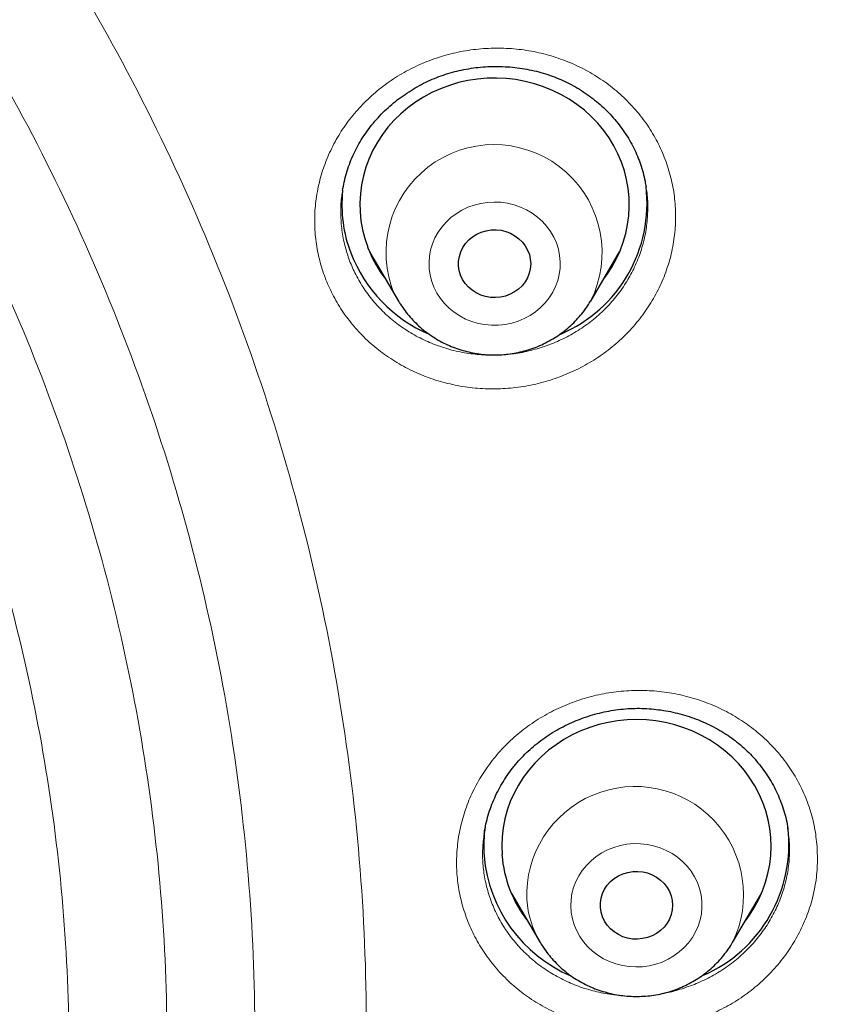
# Model space of a CAD drawing. Header units: millimetres. Extents: x 8 to 971, y 12 to 977.
# Tile 175 of 196: x 365 to 374, y 797 to 808. Entities that reach past the tile are written whole.
import ezdxf

# ---------------------------------------------------------------- set-up
doc = ezdxf.new("R2010")
doc.units = ezdxf.units.MM

msp = doc.modelspace()

# ---------------------------------------------------------------- linework, layer by layer
at = {"color": 7, "linetype": 'Continuous', "lineweight": 30}
for p, q in [((368.423, 806.518), (368.422, 806.511)), ((368.722, 805.835), (369.044, 805.288)), ((371.184, 805.288), (371.506, 805.835)), ((368.823, 805.664), (368.794, 805.693)), ((371.436, 805.701), (371.413, 805.677)), ((369.999, 799.368), (369.998, 799.36)), ((373.379, 799.408), (373.378, 799.415)), ((370.301, 798.694), (370.623, 798.147)), ((372.763, 798.147), (373.085, 798.694)), ((370.401, 798.525), (370.371, 798.555)), ((373.018, 798.563), (372.993, 798.538)), ((370.625, 798.144), (370.623, 798.147)), ((372.763, 798.147), (372.76, 798.143))]:
    msp.add_line(p, q, dxfattribs=at)
at = {"color": 252, "linetype": 'Continuous', "lineweight": 0}
for p, q in [((368.821, 805.668), (368.79, 805.699)), ((371.437, 805.702), (371.414, 805.68)), ((370.399, 798.529), (370.369, 798.559)), ((373.019, 798.565), (372.995, 798.541)), ((370.629, 798.138), (370.625, 798.144))]:
    msp.add_line(p, q, dxfattribs=at)
at = {"color": 7, "linetype": 'Continuous', "lineweight": 30, "flags": 128}
for points in [[(371.327, 805.531), (371.363, 805.58), (371.419, 805.666), (371.469, 805.755), (371.511, 805.847), (371.546, 805.942), (371.575, 806.039), (371.595, 806.138), (371.608, 806.238), (371.614, 806.338), (371.612, 806.439), (371.602, 806.539), (371.584, 806.639), (371.56, 806.736), (371.527, 806.832), (371.488, 806.926), (371.441, 807.017), (371.388, 807.104), (371.329, 807.187), (371.263, 807.267), (371.191, 807.341), (371.114, 807.411), (371.031, 807.475), (370.944, 807.534), (370.853, 807.587), (370.758, 807.633), (370.66, 807.673), (370.559, 807.706), (370.456, 807.733), (370.35, 807.752), (370.244, 807.765), (370.137, 807.77), (370.03, 807.768), (369.924, 807.758), (369.818, 807.742), (369.714, 807.719), (369.612, 807.688), (369.512, 807.651), (369.416, 807.608), (369.323, 807.558), (369.234, 807.502), (369.149, 807.44), (369.07, 807.372), (368.996, 807.3), (368.927, 807.222), (368.865, 807.141), (368.809, 807.055), (368.759, 806.966), (368.717, 806.873), (368.681, 806.778), (368.653, 806.681), (368.633, 806.583), (368.62, 806.483), (368.614, 806.382), (368.616, 806.282), (368.626, 806.181), (368.643, 806.082), (368.668, 805.984), (368.701, 805.888), (368.701, 805.888)], [(369.735, 805.577), (369.72, 805.628), (369.713, 805.68), (369.713, 805.733), (369.722, 805.785), (369.737, 805.836), (369.761, 805.883), (369.791, 805.928), (369.827, 805.968), (369.869, 806.003), (369.916, 806.032), (369.966, 806.055), (370.02, 806.071), (370.075, 806.08), (370.131, 806.081), (370.187, 806.075), (370.241, 806.062), (370.293, 806.042), (370.341, 806.015), (370.385, 805.982), (370.424, 805.944), (370.456, 805.901), (370.482, 805.855), (370.501, 805.805), (370.512, 805.753), (370.516, 805.701), (370.512, 805.648), (370.499, 805.597), (370.48, 805.547), (370.453, 805.501), (370.42, 805.459), (370.381, 805.421), (370.336, 805.389), (370.287, 805.363), (370.235, 805.344), (370.181, 805.331), (370.125, 805.326), (370.069, 805.328), (370.014, 805.338), (369.961, 805.355), (369.91, 805.378), (369.864, 805.408), (369.823, 805.443), (369.787, 805.484), (369.758, 805.529), (369.735, 805.577)], [(372.906, 798.39), (372.952, 798.454), (373.007, 798.54), (373.056, 798.63), (373.097, 798.723), (373.131, 798.818), (373.158, 798.916), (373.177, 799.015), (373.189, 799.115), (373.193, 799.215), (373.19, 799.316), (373.178, 799.416), (373.16, 799.515), (373.134, 799.612), (373.1, 799.708), (373.059, 799.801), (373.012, 799.891), (372.957, 799.978), (372.897, 800.061), (372.83, 800.139), (372.757, 800.213), (372.679, 800.282), (372.596, 800.345), (372.508, 800.403), (372.416, 800.454), (372.32, 800.5), (372.222, 800.539), (372.12, 800.571), (372.016, 800.596), (371.911, 800.614), (371.805, 800.625), (371.698, 800.629), (371.591, 800.626), (371.484, 800.615), (371.379, 800.598), (371.275, 800.573), (371.173, 800.542), (371.074, 800.503), (370.978, 800.459), (370.886, 800.408), (370.798, 800.35), (370.714, 800.288), (370.636, 800.219), (370.563, 800.146), (370.495, 800.068), (370.434, 799.985), (370.379, 799.899), (370.331, 799.809), (370.289, 799.716), (370.255, 799.621), (370.228, 799.523), (370.209, 799.424), (370.197, 799.324), (370.193, 799.224), (370.197, 799.123), (370.197, 799.123)], [(371.292, 798.537), (371.292, 798.59), (371.3, 798.642), (371.316, 798.692), (371.339, 798.741), (371.368, 798.785), (371.404, 798.826), (371.446, 798.861), (371.493, 798.89), (371.543, 798.913), (371.596, 798.929), (371.652, 798.938), (371.708, 798.94), (371.763, 798.935), (371.818, 798.922), (371.87, 798.902), (371.918, 798.876), (371.962, 798.843), (372.001, 798.805), (372.034, 798.762), (372.06, 798.716), (372.08, 798.666), (372.091, 798.615), (372.095, 798.562), (372.091, 798.51), (372.079, 798.458), (372.06, 798.409), (372.034, 798.362), (372.001, 798.32), (371.962, 798.282), (371.917, 798.249), (371.869, 798.223), (371.817, 798.203), (371.762, 798.191), (371.707, 798.185), (371.65, 798.187), (371.595, 798.196), (371.542, 798.213), (371.492, 798.236), (371.445, 798.266), (371.404, 798.301), (371.368, 798.341), (371.338, 798.386), (371.315, 798.434), (371.3, 798.485), (371.292, 798.537)]]:
    msp.add_lwpolyline(points, dxfattribs=at)
at = {"color": 252, "linetype": 'Continuous', "lineweight": 0, "flags": 128}
for points in [[(370.802, 805.934), (370.773, 805.999), (370.738, 806.061), (370.695, 806.119), (370.647, 806.173), (370.592, 806.222), (370.533, 806.266), (370.469, 806.303), (370.402, 806.334), (370.331, 806.359), (370.259, 806.376), (370.184, 806.387), (370.109, 806.39), (370.034, 806.386), (369.96, 806.375), (369.887, 806.356), (369.817, 806.331), (369.75, 806.299), (369.687, 806.26), (369.628, 806.216), (369.575, 806.167), (369.527, 806.112), (369.485, 806.053), (369.45, 805.99), (369.422, 805.925), (369.402, 805.857), (369.389, 805.787), (369.384, 805.717), (369.386, 805.646), (369.396, 805.576), (369.414, 805.507), (369.439, 805.441), (369.472, 805.377), (369.511, 805.317), (369.556, 805.26), (369.608, 805.209), (369.665, 805.163), (369.726, 805.122), (369.792, 805.088), (369.861, 805.06), (369.933, 805.039), (370.006, 805.025), (370.081, 805.018), (370.156, 805.018), (370.231, 805.026), (370.305, 805.041), (370.376, 805.063), (370.445, 805.092), (370.51, 805.127), (370.571, 805.168), (370.627, 805.215), (370.678, 805.267), (370.723, 805.324), (370.761, 805.385), (370.792, 805.449), (370.817, 805.516), (370.833, 805.585), (370.843, 805.655), (370.844, 805.726), (370.838, 805.796), (370.824, 805.866), (370.802, 805.934)], [(372.422, 798.61), (372.413, 798.68), (372.396, 798.749), (372.372, 798.816), (372.341, 798.88), (372.303, 798.941), (372.258, 798.998), (372.208, 799.05), (372.152, 799.097), (372.091, 799.139), (372.026, 799.174), (371.957, 799.203), (371.885, 799.225), (371.812, 799.24), (371.737, 799.248), (371.662, 799.249), (371.587, 799.242), (371.513, 799.228), (371.442, 799.207), (371.372, 799.179), (371.307, 799.145), (371.245, 799.105), (371.188, 799.059), (371.136, 799.007), (371.091, 798.951), (371.051, 798.891), (371.019, 798.827), (370.994, 798.761), (370.976, 798.692), (370.965, 798.622), (370.963, 798.551), (370.968, 798.481), (370.981, 798.411), (371.001, 798.343), (371.029, 798.277), (371.064, 798.215), (371.105, 798.156), (371.153, 798.101), (371.206, 798.051), (371.265, 798.007), (371.328, 797.968), (371.395, 797.936), (371.465, 797.911), (371.537, 797.892), (371.611, 797.881), (371.687, 797.876), (371.762, 797.879), (371.836, 797.89), (371.909, 797.907), (371.98, 797.931), (372.047, 797.962), (372.111, 798), (372.17, 798.043), (372.225, 798.092), (372.273, 798.146), (372.316, 798.204), (372.352, 798.266), (372.381, 798.331), (372.402, 798.399), (372.417, 798.469), (372.423, 798.539), (372.422, 798.61)]]:
    msp.add_lwpolyline(points, dxfattribs=at)
at = {"color": 252, "linetype": 'Continuous', "lineweight": 0}
for centre, radius, start, end in [((370.108, 805.826), 1.203, 333.3572, 197.7282), ((370.014, 805.859), 1.126, 200.7764, 210.4069), ((371.679, 798.678), 1.207, 333.9207, 182.4837), ((371.57, 798.707), 1.1, 184.2628, 210.6136)]:
    msp.add_arc(centre, radius, start, end, dxfattribs=at)
at = {"color": 7, "linetype": 'Continuous', "lineweight": 30}
for centre, radius, start, end in [((369.921, 806.36), 1.507, 174.1189, 200.7875), ((370.229, 806.376), 1.583, 293.1735, 6.91), ((369.992, 806.378), 1.381, 200.7699, 217.8523), ((370.039, 806.419), 1.638, 201.2536, 246.4343), ((371.495, 799.219), 1.502, 171.4022, 184.1617), ((371.807, 799.235), 1.583, 293.2063, 7.0938), ((371.593, 799.25), 1.602, 184.9922, 246.905), ((371.551, 799.226), 1.359, 184.3335, 217.9878)]:
    msp.add_arc(centre, radius, start, end, dxfattribs=at)
at = {"color": 252, "linetype": 'Continuous', "lineweight": 0}
for points, knots in [([(295.766, 798.284), (295.78, 799.061), (295.808, 800.673), (296.037, 803.111), (296.407, 805.591), (296.928, 808.048), (297.593, 810.474), (298.403, 812.86), (299.354, 815.201), (300.442, 817.487), (301.666, 819.713), (303.02, 821.87), (304.501, 823.953), (306.104, 825.955), (307.824, 827.868), (309.655, 829.689), (311.592, 831.41), (313.629, 833.026), (315.759, 834.532), (317.976, 835.924), (320.272, 837.196), (322.64, 838.346), (325.073, 839.369), (327.564, 840.262), (330.103, 841.023), (332.685, 841.649), (335.299, 842.138), (337.939, 842.488), (340.595, 842.698), (343.26, 842.769), (345.924, 842.698), (348.58, 842.488), (351.22, 842.138), (353.835, 841.649), (356.416, 841.023), (358.956, 840.262), (361.446, 839.369), (363.879, 838.346), (366.248, 837.196), (368.544, 835.924), (370.76, 834.532), (372.89, 833.026), (374.927, 831.41), (376.864, 829.689), (378.695, 827.868), (380.415, 825.955), (382.018, 823.953), (383.499, 821.87), (384.853, 819.713), (386.077, 817.487), (387.166, 815.201), (388.116, 812.86), (388.926, 810.474), (389.591, 808.048), (390.112, 805.591), (390.482, 803.111), (390.711, 800.673), (390.739, 799.061), (390.753, 798.284)], [0, 0, 0, 0, 0.016664, 0.034566, 0.052467, 0.070368, 0.08827, 0.106171, 0.124072, 0.141974, 0.159875, 0.177776, 0.195678, 0.213579, 0.23148, 0.249382, 0.267283, 0.285184, 0.303085, 0.320987, 0.338888, 0.356789, 0.374691, 0.392592, 0.410493, 0.428395, 0.446296, 0.464197, 0.482099, 0.5, 0.517901, 0.535803, 0.553704, 0.571605, 0.589506, 0.607408, 0.625309, 0.64321, 0.661112, 0.679013, 0.696914, 0.714816, 0.732717, 0.750618, 0.76852, 0.786421, 0.804322, 0.822223, 0.840125, 0.858026, 0.875927, 0.893829, 0.91173, 0.929631, 0.947533, 0.965434, 0.983335, 1, 1, 1, 1]), ([(297.761, 797.426), (297.779, 798.366), (297.816, 800.237), (298.115, 803.024), (298.594, 805.775), (299.27, 808.49), (300.138, 811.168), (301.195, 813.799), (302.428, 816.362), (303.829, 818.833), (305.395, 821.201), (307.124, 823.467), (309.017, 825.629), (311.065, 827.679), (313.247, 829.604), (315.549, 831.383), (317.959, 833.008), (320.48, 834.479), (323.109, 835.796), (325.836, 836.954), (328.636, 837.947), (331.487, 838.763), (334.376, 839.397), (337.303, 839.85), (340.269, 840.121), (343.26, 840.211), (346.251, 840.121), (349.217, 839.85), (352.145, 839.397), (355.034, 838.763), (357.884, 837.947), (360.683, 836.954), (363.411, 835.796), (366.04, 834.478), (368.561, 833.007), (370.971, 831.382), (373.272, 829.603), (375.454, 827.679), (377.502, 825.628), (379.396, 823.466), (381.125, 821.2), (382.69, 818.832), (384.092, 816.361), (385.324, 813.799), (386.381, 811.168), (387.249, 808.489), (387.925, 805.774), (388.404, 803.023), (388.703, 800.237), (388.74, 798.366), (388.758, 797.426)], [0, 0, 0, 0, 0.020985, 0.041789, 0.062502, 0.083215, 0.104018, 0.125, 0.145987, 0.166791, 0.187505, 0.208217, 0.229019, 0.25, 0.270986, 0.291791, 0.312505, 0.333217, 0.354019, 0.375, 0.395986, 0.416791, 0.437505, 0.458217, 0.479019, 0.5, 0.520986, 0.541791, 0.562505, 0.583217, 0.604019, 0.625, 0.645986, 0.666791, 0.687505, 0.708217, 0.729019, 0.75, 0.770986, 0.791791, 0.812505, 0.833217, 0.854019, 0.875, 0.895985, 0.916789, 0.937502, 0.958215, 0.979017, 1, 1, 1, 1]), ([(339.798, 773.529), (339.084, 773.638), (337.655, 773.856), (335.559, 774.4), (333.572, 775.079), (331.704, 775.889), (329.961, 776.806), (328.299, 777.85), (326.729, 779.012), (325.262, 780.287), (323.905, 781.666), (322.668, 783.141), (321.558, 784.703), (320.581, 786.341), (319.744, 788.047), (319.053, 789.809), (318.51, 791.616), (318.12, 793.458), (317.885, 795.323), (317.807, 797.199), (317.885, 799.076), (318.12, 800.941), (318.51, 802.783), (319.053, 804.59), (319.744, 806.352), (320.581, 808.058), (321.558, 809.696), (322.668, 811.258), (323.905, 812.733), (325.262, 814.112), (326.729, 815.387), (328.299, 816.549), (329.961, 817.593), (331.704, 818.51), (333.519, 819.296), (335.394, 819.946), (337.318, 820.456), (339.278, 820.823), (341.263, 821.043), (343.26, 821.117), (345.257, 821.043), (347.241, 820.823), (349.201, 820.456), (351.125, 819.946), (353, 819.296), (354.815, 818.51), (356.558, 817.593), (358.22, 816.549), (359.79, 815.387), (361.257, 814.112), (362.614, 812.733), (363.851, 811.258), (364.961, 809.696), (365.938, 808.058), (366.775, 806.352), (367.466, 804.59), (368.009, 802.783), (368.399, 800.941), (368.634, 799.076), (368.712, 797.199), (368.634, 795.323), (368.399, 793.458), (368.009, 791.616), (367.466, 789.809), (366.775, 788.047), (365.938, 786.341), (364.961, 784.703), (363.851, 783.141), (362.614, 781.666), (361.257, 780.287), (359.79, 779.012), (358.22, 777.85), (356.558, 776.806), (354.815, 775.889), (352.95, 775.08), (350.968, 774.403), (348.88, 773.86), (347.457, 773.641), (346.745, 773.532)], [0, 0, 0, 0, 0.014209, 0.028417, 0.042626, 0.055696, 0.068766, 0.081836, 0.094907, 0.107977, 0.121047, 0.134117, 0.147187, 0.160257, 0.173327, 0.186398, 0.199468, 0.212538, 0.225608, 0.238678, 0.251748, 0.264818, 0.277889, 0.290959, 0.304029, 0.317099, 0.330169, 0.343239, 0.356309, 0.36938, 0.38245, 0.39552, 0.40859, 0.42166, 0.43473, 0.4478, 0.460871, 0.473941, 0.487011, 0.500081, 0.513151, 0.526221, 0.539292, 0.552362, 0.565432, 0.578502, 0.591572, 0.604642, 0.617712, 0.630783, 0.643853, 0.656923, 0.669993, 0.683063, 0.696133, 0.709203, 0.722274, 0.735344, 0.748414, 0.761484, 0.774554, 0.787624, 0.800694, 0.813765, 0.826835, 0.839905, 0.852975, 0.866045, 0.879115, 0.892186, 0.905256, 0.918326, 0.931396, 0.944466, 0.957536, 0.971691, 0.985845, 1, 1, 1, 1]), ([(346.66, 774.616), (347.327, 774.721), (348.662, 774.93), (350.619, 775.442), (352.485, 776.082), (354.251, 776.847), (355.909, 777.72), (357.49, 778.712), (358.983, 779.818), (360.379, 781.031), (361.669, 782.342), (362.846, 783.745), (363.902, 785.231), (364.831, 786.789), (365.627, 788.411), (366.285, 790.087), (366.801, 791.807), (367.172, 793.559), (367.395, 795.333), (367.47, 797.118), (367.395, 798.903), (367.172, 800.677), (366.801, 802.429), (366.285, 804.148), (365.627, 805.824), (364.831, 807.446), (363.902, 809.005), (362.846, 810.49), (361.669, 811.893), (360.379, 813.205), (358.983, 814.417), (357.49, 815.523), (355.909, 816.515), (354.251, 817.388), (352.524, 818.136), (350.741, 818.754), (348.911, 819.239), (347.047, 819.588), (345.159, 819.798), (343.26, 819.868), (341.36, 819.798), (339.472, 819.588), (337.608, 819.239), (335.778, 818.754), (333.995, 818.136), (332.268, 817.388), (330.61, 816.515), (329.029, 815.523), (327.536, 814.417), (326.14, 813.205), (324.85, 811.893), (323.673, 810.49), (322.617, 809.005), (321.688, 807.446), (320.892, 805.824), (320.234, 804.148), (319.718, 802.429), (319.347, 800.677), (319.124, 798.903), (319.049, 797.118), (319.124, 795.333), (319.347, 793.559), (319.718, 791.807), (320.234, 790.087), (320.892, 788.411), (321.688, 786.789), (322.617, 785.231), (323.673, 783.745), (324.85, 782.342), (326.14, 781.031), (327.536, 779.818), (329.029, 778.712), (330.61, 777.72), (332.268, 776.847), (334.034, 776.082), (335.9, 775.442), (337.858, 774.93), (339.192, 774.721), (339.859, 774.616)], [0, 0, 0, 0, 0.013976, 0.027953, 0.041929, 0.055017, 0.068105, 0.081192, 0.09428, 0.107368, 0.120455, 0.133543, 0.146631, 0.159719, 0.172806, 0.185894, 0.198982, 0.212069, 0.225157, 0.238245, 0.251332, 0.26442, 0.277508, 0.290595, 0.303683, 0.316771, 0.329859, 0.342946, 0.356034, 0.369122, 0.382209, 0.395297, 0.408385, 0.421472, 0.43456, 0.447648, 0.460735, 0.473823, 0.486911, 0.499999, 0.513086, 0.526174, 0.539262, 0.552349, 0.565437, 0.578525, 0.591612, 0.6047, 0.617788, 0.630876, 0.643963, 0.657051, 0.670139, 0.683226, 0.696314, 0.709402, 0.722489, 0.735577, 0.748665, 0.761752, 0.77484, 0.787928, 0.801016, 0.814103, 0.827191, 0.840279, 0.853366, 0.866454, 0.879542, 0.892629, 0.905717, 0.918805, 0.931893, 0.94498, 0.958068, 0.972045, 0.986023, 1, 1, 1, 1]), ([(339.895, 775.418), (339.266, 775.519), (338.009, 775.721), (336.165, 776.207), (334.396, 776.815), (332.712, 777.545), (331.121, 778.382), (329.604, 779.334), (328.172, 780.396), (326.832, 781.559), (325.594, 782.818), (324.465, 784.164), (323.451, 785.589), (322.56, 787.085), (321.796, 788.642), (321.165, 790.25), (320.67, 791.9), (320.314, 793.581), (320.099, 795.283), (320.028, 796.996), (320.099, 798.709), (320.314, 800.411), (320.67, 802.092), (321.165, 803.742), (321.796, 805.35), (322.56, 806.907), (323.451, 808.403), (324.465, 809.828), (325.594, 811.174), (326.832, 812.433), (328.172, 813.596), (329.604, 814.657), (331.121, 815.61), (332.712, 816.447), (334.369, 817.165), (336.081, 817.758), (337.836, 818.224), (339.625, 818.558), (341.437, 818.759), (343.26, 818.827), (345.082, 818.759), (346.894, 818.558), (348.683, 818.224), (350.439, 817.758), (352.15, 817.165), (353.807, 816.447), (355.398, 815.61), (356.915, 814.657), (358.347, 813.596), (359.687, 812.433), (360.925, 811.174), (362.054, 809.828), (363.068, 808.403), (363.959, 806.907), (364.723, 805.35), (365.354, 803.742), (365.849, 802.092), (366.205, 800.411), (366.42, 798.709), (366.491, 796.996), (366.42, 795.283), (366.205, 793.581), (365.849, 791.9), (365.354, 790.25), (364.723, 788.642), (363.959, 787.085), (363.068, 785.589), (362.054, 784.164), (360.925, 782.818), (359.687, 781.559), (358.347, 780.396), (356.915, 779.334), (355.398, 778.382), (353.807, 777.545), (352.12, 776.814), (350.346, 776.205), (348.494, 775.717), (347.231, 775.515), (346.6, 775.415)], [0, 0, 0, 0, 0.013748, 0.027497, 0.041245, 0.05435, 0.067455, 0.080559, 0.093664, 0.106769, 0.119873, 0.132978, 0.146083, 0.159188, 0.172292, 0.185397, 0.198502, 0.211606, 0.224711, 0.237816, 0.250921, 0.264025, 0.27713, 0.290235, 0.30334, 0.316444, 0.329549, 0.342654, 0.355758, 0.368863, 0.381968, 0.395073, 0.408177, 0.421282, 0.434387, 0.447492, 0.460596, 0.473701, 0.486806, 0.49991, 0.513015, 0.52612, 0.539225, 0.552329, 0.565434, 0.578539, 0.591643, 0.604748, 0.617853, 0.630958, 0.644062, 0.657167, 0.670272, 0.683377, 0.696481, 0.709586, 0.722691, 0.735795, 0.7489, 0.762005, 0.77511, 0.788214, 0.801319, 0.814424, 0.827529, 0.840633, 0.853738, 0.866843, 0.879947, 0.893052, 0.906157, 0.919262, 0.932366, 0.945471, 0.958576, 0.972384, 0.986192, 1, 1, 1, 1]), ([(345.541, 776.246), (346.07, 776.308), (347.129, 776.432), (348.694, 776.754), (350.231, 777.175), (351.774, 777.715), (353.312, 778.381), (354.828, 779.179), (356.273, 780.087), (357.638, 781.098), (358.915, 782.207), (360.095, 783.406), (361.171, 784.689), (362.136, 786.047), (362.986, 787.473), (363.713, 788.956), (364.315, 790.488), (364.787, 792.061), (365.126, 793.663), (365.33, 795.285), (365.398, 796.917), (365.33, 798.549), (365.125, 800.171), (364.786, 801.773), (364.314, 803.345), (363.713, 804.878), (362.985, 806.361), (362.135, 807.786), (361.17, 809.144), (360.093, 810.427), (358.914, 811.626), (357.637, 812.735), (356.272, 813.746), (354.827, 814.654), (353.31, 815.452), (351.731, 816.135), (350.101, 816.701), (348.427, 817.144), (346.723, 817.463), (344.996, 817.655), (343.26, 817.719), (341.523, 817.654), (339.796, 817.462), (338.092, 817.144), (336.419, 816.7), (334.788, 816.135), (333.209, 815.451), (331.693, 814.653), (330.248, 813.745), (328.882, 812.734), (327.606, 811.625), (326.426, 810.426), (325.35, 809.143), (324.384, 807.785), (323.535, 806.359), (322.808, 804.876), (322.206, 803.344), (321.734, 801.771), (321.395, 800.169), (321.191, 798.547), (321.123, 796.915), (321.191, 795.283), (321.395, 793.661), (321.735, 792.059), (322.207, 790.487), (322.808, 788.954), (323.536, 787.471), (324.385, 786.046), (325.351, 784.688), (326.427, 783.405), (327.607, 782.206), (328.884, 781.097), (330.249, 780.086), (331.694, 779.178), (333.211, 778.38), (334.748, 777.715), (336.291, 777.174), (337.827, 776.754), (339.391, 776.432), (340.449, 776.308), (340.979, 776.246)], [0, 0, 0, 0, 0.011909, 0.023818, 0.035727, 0.047636, 0.060561, 0.073486, 0.086411, 0.099336, 0.112261, 0.125186, 0.138111, 0.151036, 0.163961, 0.176886, 0.189811, 0.202736, 0.215661, 0.228586, 0.241512, 0.254437, 0.267362, 0.280287, 0.293212, 0.306137, 0.319062, 0.331987, 0.344912, 0.357837, 0.370762, 0.383687, 0.396612, 0.409537, 0.422462, 0.435388, 0.448313, 0.461238, 0.474163, 0.487088, 0.500013, 0.512938, 0.525863, 0.538788, 0.551713, 0.564638, 0.577563, 0.590488, 0.603413, 0.616338, 0.629264, 0.642189, 0.655114, 0.668039, 0.680964, 0.693889, 0.706814, 0.719739, 0.732664, 0.745589, 0.758514, 0.771439, 0.784364, 0.797289, 0.810214, 0.823139, 0.836065, 0.84899, 0.861915, 0.87484, 0.887765, 0.90069, 0.913615, 0.92654, 0.939465, 0.95239, 0.964293, 0.976195, 0.988098, 1, 1, 1, 1]), ([(372.014, 806.863), (372.037, 806.796), (372.082, 806.661), (372.12, 806.451), (372.134, 806.239), (372.122, 806.025), (372.085, 805.814), (372.024, 805.608), (371.938, 805.41), (371.829, 805.221), (371.699, 805.045), (371.549, 804.884), (371.381, 804.739), (371.197, 804.613), (370.999, 804.507), (370.79, 804.422), (370.573, 804.36), (370.349, 804.321), (370.123, 804.306), (369.897, 804.315), (369.674, 804.349), (369.456, 804.405), (369.247, 804.484), (369.049, 804.586), (368.864, 804.707), (368.695, 804.847), (368.545, 805.005), (368.414, 805.178), (368.307, 805.36), (368.224, 805.548), (368.162, 805.743), (368.123, 805.948), (368.107, 806.161), (368.117, 806.374), (368.153, 806.585), (368.213, 806.792), (368.297, 806.991), (368.404, 807.18), (368.533, 807.357), (368.682, 807.52), (368.849, 807.665), (369.032, 807.793), (369.229, 807.9), (369.437, 807.986), (369.654, 808.05), (369.877, 808.09), (370.103, 808.106), (370.329, 808.099), (370.553, 808.068), (370.771, 808.012), (370.981, 807.934), (371.18, 807.835), (371.365, 807.714), (371.535, 807.575), (371.687, 807.418), (371.819, 807.246), (371.931, 807.061), (371.986, 806.929), (372.014, 806.863)], [0, 0, 0, 0, 0.01784, 0.035736, 0.053576, 0.071438, 0.089358, 0.107222, 0.125091, 0.143018, 0.160888, 0.178767, 0.196705, 0.214585, 0.232476, 0.250424, 0.268314, 0.28621, 0.304163, 0.322058, 0.339952, 0.357902, 0.375796, 0.39368, 0.411622, 0.429506, 0.447381, 0.465311, 0.483184, 0.49992, 0.516654, 0.534521, 0.552444, 0.570311, 0.588176, 0.606099, 0.623966, 0.641839, 0.659769, 0.677641, 0.695525, 0.713466, 0.73135, 0.749242, 0.767193, 0.785085, 0.802981, 0.820934, 0.83883, 0.856721, 0.874669, 0.892561, 0.910442, 0.92838, 0.946261, 0.964155, 0.982107, 1, 1, 1, 1]), ([(368.421, 806.504), (368.417, 806.482), (368.402, 806.401), (368.399, 806.258), (368.411, 806.077), (368.445, 805.902), (368.497, 805.736), (368.568, 805.577), (368.659, 805.422), (368.77, 805.275), (368.898, 805.141), (369.042, 805.022), (369.199, 804.919), (369.368, 804.833), (369.546, 804.766), (369.731, 804.718), (369.921, 804.691), (370.061, 804.682), (370.136, 804.688), (370.148, 804.689)], [0, 0, 0, 0, 0.0232354, 0.0880133, 0.1530002, 0.2177827, 0.2784587, 0.3391382, 0.403942, 0.4689564, 0.5337619, 0.598606, 0.6636603, 0.7285074, 0.7933867, 0.8584723, 0.923351, 0.9882354, 1, 1, 1, 1]), ([(370.248, 804.696), (370.267, 804.697), (370.35, 804.701), (370.495, 804.73), (370.68, 804.783), (370.858, 804.855), (371.026, 804.946), (371.183, 805.054), (371.326, 805.177), (371.454, 805.315), (371.564, 805.465), (371.656, 805.626), (371.73, 805.795), (371.782, 805.97), (371.813, 806.15), (371.822, 806.331), (371.817, 806.468), (371.802, 806.543), (371.799, 806.558)], [0, 0, 0, 0, 0.020659, 0.08937, 0.158057, 0.226963, 0.295649, 0.364286, 0.433144, 0.501783, 0.570366, 0.639169, 0.707756, 0.776306, 0.84507, 0.91362, 0.982076, 1, 1, 1, 1]), ([(373.705, 799.217), (373.707, 799.147), (373.713, 799.005), (373.689, 798.794), (373.642, 798.585), (373.569, 798.383), (373.473, 798.189), (373.356, 798.006), (373.216, 797.837), (373.058, 797.683), (372.883, 797.546), (372.693, 797.429), (372.49, 797.332), (372.277, 797.256), (372.057, 797.205), (371.832, 797.176), (371.606, 797.171), (371.381, 797.19), (371.159, 797.233), (370.945, 797.299), (370.74, 797.388), (370.548, 797.497), (370.369, 797.626), (370.208, 797.774), (370.066, 797.938), (369.944, 798.116), (369.845, 798.306), (369.769, 798.505), (369.718, 798.708), (369.692, 798.909), (369.688, 799.113), (369.709, 799.32), (369.755, 799.529), (369.825, 799.732), (369.92, 799.927), (370.036, 800.11), (370.174, 800.281), (370.331, 800.436), (370.505, 800.574), (370.695, 800.693), (370.897, 800.791), (371.109, 800.867), (371.329, 800.921), (371.553, 800.951), (371.78, 800.957), (372.005, 800.94), (372.227, 800.898), (372.441, 800.833), (372.647, 800.747), (372.841, 800.638), (373.02, 800.51), (373.182, 800.364), (373.326, 800.201), (373.449, 800.024), (373.55, 799.834), (373.627, 799.635), (373.682, 799.429), (373.697, 799.288), (373.705, 799.217)], [0, 0, 0, 0, 0.01784, 0.035737, 0.053576, 0.071438, 0.089359, 0.107222, 0.125091, 0.143017, 0.160887, 0.178768, 0.196705, 0.214586, 0.232476, 0.250424, 0.268314, 0.28621, 0.304163, 0.322058, 0.339952, 0.357902, 0.375796, 0.393681, 0.411623, 0.429507, 0.44738, 0.465311, 0.483185, 0.499919, 0.516655, 0.53452, 0.552444, 0.570311, 0.588177, 0.6061, 0.623966, 0.641839, 0.659768, 0.677641, 0.695525, 0.713466, 0.73135, 0.749243, 0.767193, 0.785086, 0.802982, 0.820934, 0.83883, 0.856721, 0.87467, 0.892561, 0.910442, 0.928381, 0.946261, 0.964156, 0.982107, 1, 1, 1, 1]), ([(373.394, 799.294), (373.394, 799.295), (373.392, 799.333), (373.385, 799.37), (373.379, 799.408)], [0, 0, 0, 0, 0.006165, 1, 1, 1, 1]), ([(369.998, 799.36), (369.991, 799.305), (369.977, 799.194), (369.982, 799.025), (370.003, 798.854), (370.047, 798.682), (370.111, 798.512), (370.196, 798.35), (370.3, 798.199), (370.421, 798.06), (370.558, 797.935), (370.71, 797.825), (370.873, 797.733), (371.048, 797.657), (371.23, 797.603), (371.383, 797.571), (371.476, 797.564), (371.504, 797.562)], [0, 0, 0, 0, 0.064487, 0.130152, 0.195822, 0.265954, 0.336316, 0.406451, 0.476632, 0.547034, 0.617216, 0.687432, 0.757869, 0.828083, 0.898304, 0.968749, 1, 1, 1, 1]), ([(371.982, 797.581), (371.986, 797.582), (372.053, 797.59), (372.181, 797.625), (372.362, 797.688), (372.534, 797.771), (372.696, 797.871), (372.845, 797.988), (372.979, 798.119), (373.098, 798.264), (373.198, 798.42), (373.279, 798.585), (373.341, 798.757), (373.381, 798.934), (373.401, 799.114), (373.397, 799.234), (373.394, 799.294)], [0, 0, 0, 0, 0.004371, 0.081017, 0.157608, 0.234443, 0.311034, 0.387568, 0.464342, 0.540877, 0.617369, 0.694106, 0.770593, 0.846984, 0.923614, 1, 1, 1, 1])]:
    msp.add_open_spline(points, degree=3, knots=knots, dxfattribs=at)
at = {"color": 7, "linetype": 'Continuous', "lineweight": 30}
for points, knots in [([(340.08, 755.314), (338.877, 755.42), (336.473, 755.633), (332.915, 756.297), (329.422, 757.208), (326.048, 758.376), (322.809, 759.778), (319.723, 761.402), (316.782, 763.249), (314.004, 765.307), (311.407, 767.563), (309.006, 770.004), (306.816, 772.614), (304.851, 775.377), (303.123, 778.277), (301.642, 781.296), (300.418, 784.414), (299.458, 787.613), (298.768, 790.873), (298.352, 794.173), (298.213, 797.494), (298.352, 800.816), (298.768, 804.116), (299.458, 807.376), (300.418, 810.575), (301.642, 813.693), (303.123, 816.712), (304.851, 819.612), (306.816, 822.375), (309.006, 824.985), (311.407, 827.426), (314.004, 829.682), (316.782, 831.74), (319.723, 833.586), (322.809, 835.21), (326.021, 836.602), (329.339, 837.752), (332.744, 838.655), (336.213, 839.303), (339.725, 839.694), (343.26, 839.824), (346.794, 839.694), (350.306, 839.303), (353.775, 838.655), (357.18, 837.752), (360.498, 836.602), (363.71, 835.21), (366.796, 833.586), (369.737, 831.74), (372.515, 829.682), (375.112, 827.426), (377.513, 824.985), (379.703, 822.375), (381.668, 819.612), (383.396, 816.712), (384.877, 813.693), (386.101, 810.575), (387.061, 807.376), (387.751, 804.116), (388.167, 800.816), (388.306, 797.494), (388.167, 794.173), (387.751, 790.873), (387.061, 787.613), (386.101, 784.414), (384.877, 781.296), (383.396, 778.277), (381.668, 775.377), (379.703, 772.614), (377.513, 770.004), (375.112, 767.563), (372.515, 765.307), (369.737, 763.249), (366.796, 761.402), (363.71, 759.778), (360.471, 758.376), (357.097, 757.208), (353.604, 756.297), (350.047, 755.633), (347.642, 755.42), (346.439, 755.314)], [0, 0, 0, 0, 0.013106, 0.026212, 0.039318, 0.052424, 0.065212, 0.078, 0.090788, 0.103576, 0.116364, 0.129151, 0.141939, 0.154727, 0.167515, 0.180303, 0.193091, 0.205879, 0.218667, 0.231454, 0.244242, 0.25703, 0.269818, 0.282606, 0.295394, 0.308182, 0.32097, 0.333758, 0.346545, 0.359333, 0.372121, 0.384909, 0.397697, 0.410485, 0.423273, 0.436061, 0.448848, 0.461636, 0.474424, 0.487212, 0.5, 0.512788, 0.525576, 0.538364, 0.551152, 0.563939, 0.576727, 0.589515, 0.602303, 0.615091, 0.627879, 0.640667, 0.653455, 0.666242, 0.67903, 0.691818, 0.704606, 0.717394, 0.730182, 0.74297, 0.755758, 0.768546, 0.781333, 0.794121, 0.806909, 0.819697, 0.832485, 0.845273, 0.858061, 0.870849, 0.883636, 0.896424, 0.909212, 0.922, 0.934788, 0.947576, 0.960682, 0.973788, 0.986894, 1, 1, 1, 1]), ([(368.422, 806.519), (368.427, 806.55), (368.439, 806.615), (368.464, 806.711), (368.496, 806.808), (368.534, 806.903), (368.579, 806.995), (368.629, 807.083), (368.686, 807.168), (368.748, 807.25), (368.816, 807.329), (368.889, 807.404), (368.968, 807.476), (369.051, 807.543), (369.138, 807.604), (369.229, 807.661), (369.323, 807.712), (369.42, 807.757), (369.519, 807.796), (369.619, 807.828), (369.721, 807.855), (369.826, 807.875), (369.932, 807.89), (370.04, 807.898), (370.149, 807.9), (370.258, 807.896), (370.367, 807.886), (370.474, 807.869), (370.579, 807.846), (370.682, 807.818), (370.781, 807.783), (370.876, 807.743), (370.969, 807.698), (371.059, 807.646), (371.146, 807.589), (371.229, 807.526), (371.309, 807.459), (371.384, 807.386), (371.454, 807.309), (371.518, 807.228), (371.577, 807.144), (371.63, 807.057), (371.676, 806.968), (371.705, 806.901), (371.719, 806.864), (371.722, 806.857)], [0, 0, 0, 0, 0.022613, 0.046731, 0.070749, 0.094639, 0.118371, 0.141857, 0.165322, 0.188954, 0.21273, 0.236625, 0.260597, 0.284604, 0.308585, 0.332485, 0.356259, 0.379867, 0.403271, 0.42645, 0.449549, 0.472842, 0.496402, 0.520178, 0.544111, 0.568135, 0.592175, 0.616137, 0.639952, 0.663561, 0.686917, 0.710014, 0.733094, 0.756468, 0.780059, 0.803841, 0.827769, 0.851803, 0.875892, 0.89999, 0.924037, 0.948001, 0.971852, 0.994168, 1, 1, 1, 1]), ([(371.722, 806.857), (371.728, 806.842), (371.745, 806.796), (371.768, 806.717), (371.788, 806.633), (371.796, 806.579), (371.8, 806.558)], [0, 0, 0, 0, 0.153193, 0.473483, 0.795618, 1, 1, 1, 1]), ([(369.044, 805.29), (369.051, 805.277), (369.073, 805.239), (369.117, 805.178), (369.173, 805.108), (369.235, 805.043), (369.301, 804.982), (369.373, 804.926), (369.448, 804.876), (369.527, 804.83), (369.61, 804.791), (369.695, 804.758), (369.783, 804.731), (369.873, 804.71), (369.964, 804.696), (370.056, 804.688), (370.148, 804.688), (370.24, 804.693), (370.332, 804.706), (370.422, 804.725), (370.511, 804.751), (370.598, 804.782), (370.681, 804.821), (370.762, 804.865), (370.839, 804.914), (370.912, 804.97), (370.98, 805.03), (371.043, 805.095), (371.101, 805.164), (371.148, 805.229), (371.173, 805.271), (371.182, 805.287)], [0, 0, 0, 0, 0.017399, 0.05251, 0.087671, 0.122885, 0.158162, 0.193497, 0.228892, 0.264347, 0.29986, 0.335423, 0.371035, 0.406691, 0.442384, 0.478109, 0.513859, 0.549628, 0.585408, 0.621189, 0.656967, 0.692731, 0.728476, 0.764194, 0.799872, 0.835512, 0.871102, 0.906639, 0.942111, 0.977525, 1, 1, 1, 1]), ([(369.998, 799.36), (370, 799.371), (370.006, 799.416), (370.023, 799.493), (370.05, 799.591), (370.084, 799.688), (370.125, 799.782), (370.172, 799.874), (370.224, 799.964), (370.283, 800.049), (370.347, 800.131), (370.415, 800.208), (370.489, 800.28), (370.567, 800.348), (370.65, 800.412), (370.737, 800.472), (370.829, 800.526), (370.925, 800.575), (371.023, 800.619), (371.125, 800.657), (371.228, 800.69), (371.333, 800.715), (371.439, 800.735), (371.544, 800.748), (371.65, 800.755), (371.755, 800.755), (371.861, 800.749), (371.967, 800.737), (372.073, 800.719), (372.179, 800.694), (372.282, 800.663), (372.384, 800.627), (372.482, 800.584), (372.576, 800.536), (372.667, 800.484), (372.752, 800.426), (372.833, 800.364), (372.909, 800.297), (372.98, 800.226), (373.048, 800.149), (373.11, 800.068), (373.167, 799.983), (373.219, 799.895), (373.264, 799.803), (373.304, 799.709), (373.336, 799.613), (373.362, 799.516), (373.377, 799.447), (373.381, 799.411), (373.381, 799.408)], [0, 0, 0, 0, 0.007415, 0.029674, 0.052005, 0.074376, 0.096741, 0.11906, 0.141302, 0.163443, 0.185462, 0.207333, 0.22898, 0.250582, 0.272345, 0.294253, 0.316277, 0.338383, 0.360532, 0.38267, 0.404743, 0.426708, 0.448525, 0.470164, 0.491596, 0.512944, 0.534484, 0.55628, 0.578287, 0.600449, 0.622705, 0.644987, 0.667211, 0.689311, 0.711231, 0.732929, 0.75439, 0.775832, 0.797554, 0.819487, 0.841604, 0.863866, 0.886232, 0.908653, 0.931088, 0.953476, 0.975784, 0.997984, 1, 1, 1, 1]), ([(364.833, 758.173), (364.904, 758.206), (365.164, 758.331), (365.602, 758.549), (366.135, 758.82), (366.637, 759.085), (367.111, 759.341), (367.558, 759.589), (367.983, 759.831), (368.386, 760.065), (368.765, 760.29), (369.12, 760.505), (369.45, 760.709), (369.755, 760.901), (370.036, 761.08), (370.293, 761.246), (370.525, 761.399), (370.735, 761.538), (370.921, 761.664), (371.085, 761.775), (371.227, 761.872), (371.346, 761.954), (371.444, 762.022), (371.516, 762.072), (371.567, 762.107), (371.6, 762.13), (371.624, 762.147), (371.644, 762.161), (371.672, 762.181), (371.715, 762.211), (371.78, 762.257), (371.865, 762.317), (371.969, 762.391), (372.093, 762.48), (372.236, 762.583), (372.397, 762.701), (372.571, 762.829), (372.751, 762.963), (373.037, 763.177), (373.424, 763.472), (374.036, 763.952), (374.76, 764.542), (375.451, 765.132), (375.993, 765.612), (376.393, 765.975), (376.788, 766.341), (377.133, 766.67), (377.436, 766.963), (377.702, 767.225), (377.979, 767.502), (378.266, 767.795), (378.571, 768.111), (378.892, 768.451), (379.229, 768.816), (379.577, 769.2), (379.933, 769.604), (380.299, 770.029), (380.666, 770.465), (381.032, 770.912), (381.397, 771.37), (381.768, 771.847), (382.143, 772.344), (382.452, 772.766), (382.696, 773.106), (382.873, 773.357), (383.044, 773.602), (383.205, 773.836), (383.353, 774.054), (383.495, 774.267), (383.63, 774.47), (383.756, 774.664), (383.866, 774.834), (383.955, 774.973), (384.025, 775.083), (384.079, 775.168), (384.123, 775.237), (384.158, 775.293), (384.187, 775.339), (384.215, 775.384), (384.247, 775.435), (384.285, 775.497), (384.334, 775.577), (384.395, 775.676), (384.469, 775.796), (384.551, 775.933), (384.64, 776.08), (384.731, 776.233), (384.866, 776.462), (385.046, 776.771), (385.285, 777.193), (385.543, 777.66), (385.818, 778.175), (386.103, 778.726), (386.396, 779.312), (386.692, 779.93), (386.984, 780.563), (387.269, 781.21), (387.541, 781.857), (387.8, 782.502), (388.047, 783.146), (388.243, 783.685), (388.394, 784.114), (388.502, 784.43), (388.605, 784.738), (388.7, 785.029), (388.785, 785.295), (388.859, 785.534), (388.924, 785.745), (388.979, 785.93), (389.026, 786.088), (389.06, 786.204), (389.083, 786.286), (389.098, 786.338), (389.111, 786.382), (389.121, 786.418), (389.131, 786.453), (389.143, 786.494), (389.159, 786.552), (389.181, 786.629), (389.208, 786.728), (389.242, 786.849), (389.28, 786.991), (389.324, 787.155), (389.373, 787.341), (389.425, 787.543), (389.479, 787.756), (389.533, 787.972), (389.586, 788.19), (389.637, 788.405), (389.685, 788.615), (389.749, 788.897), (389.825, 789.246), (389.911, 789.658), (389.988, 790.051), (390.059, 790.426), (390.123, 790.783), (390.18, 791.12), (390.232, 791.44), (390.279, 791.74), (390.321, 792.022), (390.369, 792.367), (390.423, 792.775), (390.479, 793.236), (390.527, 793.669), (390.567, 794.072), (390.594, 794.373), (390.611, 794.574), (390.62, 794.677), (390.627, 794.761), (390.631, 794.82), (390.635, 794.864), (390.638, 794.905), (390.642, 794.961), (390.647, 795.035), (390.655, 795.135), (390.663, 795.26), (390.673, 795.404), (390.682, 795.555), (390.691, 795.711), (390.7, 795.871), (390.71, 796.068), (390.721, 796.304), (390.731, 796.583), (390.74, 796.851), (390.747, 797.101), (390.751, 797.321), (390.754, 797.521), (390.756, 797.702), (390.757, 797.863), (390.758, 797.985), (390.758, 798.077), (390.758, 798.146), (390.758, 798.216), (390.758, 798.261), (390.758, 798.284)], [0, 0, 0, 0, 0.004554, 0.016714, 0.028355, 0.039282, 0.049707, 0.059631, 0.069053, 0.078151, 0.086726, 0.094778, 0.102308, 0.109316, 0.1158, 0.121763, 0.127173, 0.132066, 0.136443, 0.140303, 0.143646, 0.146473, 0.148782, 0.150575, 0.151637, 0.152373, 0.152928, 0.153374, 0.153813, 0.154908, 0.15646, 0.158471, 0.160972, 0.163941, 0.16738, 0.171287, 0.175621, 0.180029, 0.184433, 0.196521, 0.208575, 0.230017, 0.251351, 0.261978, 0.272578, 0.283152, 0.293728, 0.300686, 0.30802, 0.315728, 0.323812, 0.332271, 0.341653, 0.351458, 0.361684, 0.372333, 0.383405, 0.394899, 0.406123, 0.417723, 0.429698, 0.44205, 0.454776, 0.460844, 0.466994, 0.473047, 0.478697, 0.483937, 0.488767, 0.493935, 0.498534, 0.502565, 0.506027, 0.508387, 0.510383, 0.512015, 0.513283, 0.514317, 0.515307, 0.516458, 0.517906, 0.519649, 0.522056, 0.524866, 0.528078, 0.531571, 0.535126, 0.538739, 0.547483, 0.556547, 0.567755, 0.579416, 0.591531, 0.604986, 0.618711, 0.632661, 0.646836, 0.661237, 0.674881, 0.688721, 0.702758, 0.709443, 0.716172, 0.722861, 0.729044, 0.734653, 0.739686, 0.744145, 0.748029, 0.751338, 0.754072, 0.755355, 0.756456, 0.757376, 0.758115, 0.758711, 0.759541, 0.760705, 0.762325, 0.764394, 0.766913, 0.769882, 0.7733, 0.777168, 0.781486, 0.78584, 0.790431, 0.79495, 0.799383, 0.803732, 0.807997, 0.81685, 0.825313, 0.833388, 0.841075, 0.848372, 0.85528, 0.861799, 0.86793, 0.873671, 0.879033, 0.889039, 0.898525, 0.907179, 0.915349, 0.923035, 0.925455, 0.927568, 0.929269, 0.93056, 0.931164, 0.931928, 0.933057, 0.934553, 0.936415, 0.939139, 0.942104, 0.945157, 0.948297, 0.951526, 0.954841, 0.960229, 0.965834, 0.971654, 0.976476, 0.980904, 0.984939, 0.988581, 0.991829, 0.994685, 0.995999, 0.997298, 0.998621, 1, 1, 1, 1]), ([(370.626, 798.144), (370.636, 798.127), (370.662, 798.084), (370.709, 798.019), (370.767, 797.951), (370.83, 797.886), (370.898, 797.827), (370.97, 797.772), (371.047, 797.723), (371.127, 797.679), (371.21, 797.641), (371.296, 797.61), (371.384, 797.584), (371.474, 797.565), (371.566, 797.553), (371.658, 797.547), (371.75, 797.548), (371.842, 797.555), (371.934, 797.569), (372.024, 797.59), (372.112, 797.617), (372.198, 797.65), (372.281, 797.69), (372.36, 797.736), (372.436, 797.787), (372.508, 797.843), (372.575, 797.905), (372.637, 797.971), (372.694, 798.042), (372.734, 798.099), (372.754, 798.134), (372.759, 798.143)], [0, 0, 0, 0, 0.024038, 0.059291, 0.094593, 0.129959, 0.165379, 0.200863, 0.236407, 0.272009, 0.307665, 0.343375, 0.379131, 0.414929, 0.450765, 0.48663, 0.522519, 0.558426, 0.59434, 0.630255, 0.666163, 0.702058, 0.73793, 0.77377, 0.809578, 0.845339, 0.881047, 0.9167, 0.952291, 0.987823, 1, 1, 1, 1])]:
    msp.add_open_spline(points, degree=3, knots=knots, dxfattribs=at)

doc.saveas('drawing.dxf')
